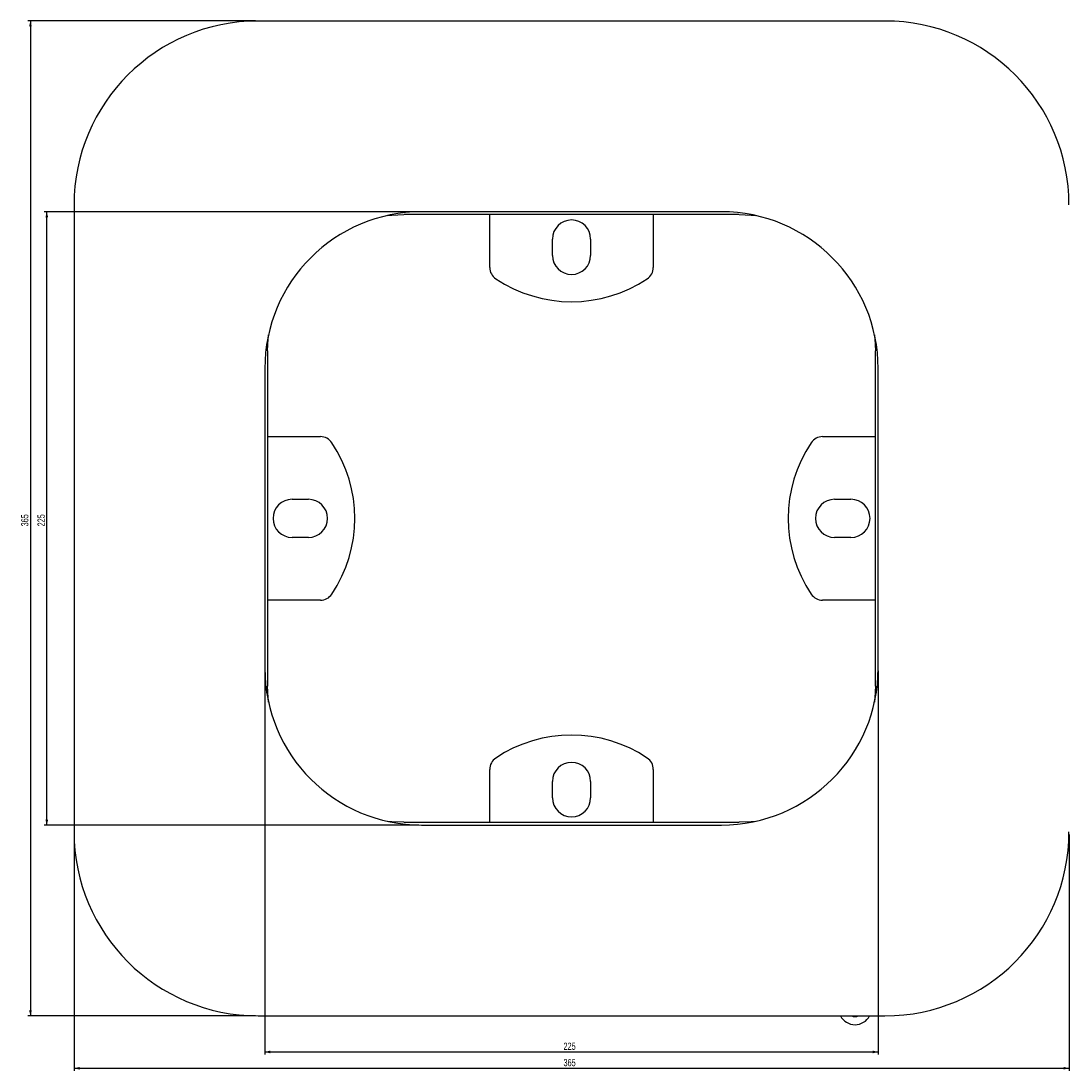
# Model space of a CAD drawing. Header units: millimetres. Extents: x 43 to 1070, y 32 to 1267.
# Tile 1 of 6: x 43 to 428, y 32 to 417. Entities that reach past the tile are written whole.
import ezdxf

# ---------------------------------------------------------------- set-up
doc = ezdxf.new("R2010")
doc.units = ezdxf.units.MM
doc.layers.add('FORMAT', color=7, linetype='Continuous')
doc.styles.add('SLDTEXTSTYLE0', font='TXT', dxfattribs={"width": 0.605})
doc.dimstyles.new('SLDDIMSTYLE0', dxfattribs={"dimtxt": 2.568319, "dimasz": 2, "dimexe": 0, "dimexo": 0.0625, "dimgap": 0.64208, "dimtad": 1, "dimrnd": 1e-09, "dimzin": 12, "dimdsep": 46, "dimtxsty": 'SLDTEXTSTYLE0', "dimsah": 1, "dimcen": 0.09, "dimadec": 0, "dimazin": 3, "dimtfac": 1, "dimtofl": 0, "dimtmove": 0, "dimatfit": 3, "dimfxl": 0, "dimfrac": 2, "dimtolj": 1, "dimtzin": 12, "dimarcsym": 0})

# ---------------------------------------------------------------- blocks, each defined once
blk = doc.blocks.new('_D_7')
at = {"layer": 'FORMAT'}
for p, q in [((129.36, 417.29), (45.86, 417.29)), ((46.85, 417.29), (46.85, 52.29)), ((129.36, 52.29), (45.86, 52.29))]:
    blk.add_line(p, q, dxfattribs=at)
for points in [[(46.85, 417.29), (46.35, 415.29), (47.35, 415.29)], [(46.85, 52.29), (47.35, 54.29), (46.35, 54.29)]]:
    blk.add_solid(points, dxfattribs=at)
at = {"layer": 'FORMAT', "insert": (43.44, 231.85), "char_height": 2.646, "attachment_point": 1, "rotation": 90, "style": 'SLDTEXTSTYLE0'}
blk.add_mtext('365', dxfattribs=at)
blk = doc.blocks.new('_D_8')
at = {"layer": 'FORMAT'}
for p, q in [((62.85, 118.8), (62.85, 32.04)), ((427.85, 118.8), (427.85, 32.04)), ((62.85, 33.03), (427.85, 33.03))]:
    blk.add_line(p, q, dxfattribs=at)
for points in [[(62.85, 33.03), (64.85, 32.53), (64.85, 33.53)], [(427.85, 33.03), (425.85, 33.53), (425.85, 32.53)]]:
    blk.add_solid(points, dxfattribs=at)
at = {"layer": 'FORMAT', "insert": (242.41, 36.44), "char_height": 2.646, "attachment_point": 1, "style": 'SLDTEXTSTYLE0'}
blk.add_mtext('365', dxfattribs=at)
blk = doc.blocks.new('_D_9')
at = {"layer": 'FORMAT'}
for p, q in [((132.85, 178.8), (132.85, 38.04)), ((357.85, 178.8), (357.85, 38.04)), ((132.85, 39.03), (357.85, 39.03))]:
    blk.add_line(p, q, dxfattribs=at)
for points in [[(132.85, 39.03), (134.85, 38.53), (134.85, 39.53)], [(357.85, 39.03), (355.85, 39.53), (355.85, 38.53)]]:
    blk.add_solid(points, dxfattribs=at)
at = {"layer": 'FORMAT', "insert": (242.41, 42.44), "char_height": 2.646, "attachment_point": 1, "style": 'SLDTEXTSTYLE0'}
blk.add_mtext('225', dxfattribs=at)
blk = doc.blocks.new('_D_10')
at = {"layer": 'FORMAT'}
for p, q in [((189.36, 347.29), (51.86, 347.29)), ((52.85, 122.29), (52.85, 347.29)), ((189.36, 122.29), (51.86, 122.29))]:
    blk.add_line(p, q, dxfattribs=at)
for points in [[(52.85, 347.29), (52.35, 345.29), (53.35, 345.29)], [(52.85, 122.29), (53.35, 124.29), (52.35, 124.29)]]:
    blk.add_solid(points, dxfattribs=at)
at = {"layer": 'FORMAT', "insert": (49.44, 231.85), "char_height": 2.646, "attachment_point": 1, "rotation": 90, "style": 'SLDTEXTSTYLE0'}
blk.add_mtext('225', dxfattribs=at)

msp = doc.modelspace()

# ---------------------------------------------------------------- linework, layer by layer
at = {"color": 7, "linetype": 'Continuous', "lineweight": 25}
for p, q in [((360.346, 417.287), (130.346, 417.287)), ((62.846, 349.787), (62.846, 119.787)), ((300.346, 347.287), (190.346, 347.287)), ((306.846, 346.287), (183.846, 346.287)), ((215.346, 326.871), (215.346, 346.287)), ((275.346, 346.287), (275.346, 326.871)), ((238.346, 331.287), (238.346, 337.287)), ((252.346, 337.287), (252.346, 331.287)), ((133.846, 296.287), (133.846, 173.287)), ((356.846, 173.287), (356.846, 296.287)), ((132.846, 289.787), (132.846, 179.787)), ((357.846, 179.787), (357.846, 289.787)), ((133.846, 264.787), (153.263, 264.787)), ((337.43, 264.787), (356.846, 264.787)), ((142.846, 241.787), (148.846, 241.787)), ((341.846, 241.787), (347.846, 241.787)), ((148.846, 227.787), (142.846, 227.787)), ((347.846, 227.787), (341.846, 227.787)), ((153.263, 204.787), (133.846, 204.787)), ((356.846, 204.787), (337.43, 204.787)), ((215.346, 123.287), (215.346, 142.704)), ((275.346, 142.704), (275.346, 123.287)), ((238.346, 132.287), (238.346, 138.287)), ((252.346, 138.287), (252.346, 132.287)), ((183.846, 123.287), (306.846, 123.287)), ((190.346, 122.287), (300.346, 122.287)), ((130.346, 52.287), (360.346, 52.287))]:
    msp.add_line(p, q, dxfattribs=at)
at = {"color": 7, "linetype": 'Continuous', "lineweight": 25, "flags": 128}
for points in [[(177.982, 345.942), (179.488, 346.097), (183.846, 346.287)], [(306.846, 346.287), (311.204, 346.097), (312.711, 345.942)], [(133.846, 296.287), (134.036, 300.645), (134.191, 302.152)], [(356.501, 302.152), (356.656, 300.645), (356.846, 296.287)], [(134.191, 167.423), (134.036, 168.93), (133.846, 173.287)], [(356.846, 173.287), (356.656, 168.93), (356.501, 167.423)], [(183.846, 123.287), (179.488, 123.478), (177.982, 123.632)], [(312.711, 123.632), (311.204, 123.478), (306.846, 123.287)]]:
    msp.add_lwpolyline(points, dxfattribs=at)
at = {"color": 7, "linetype": 'Continuous', "lineweight": 25}
for centre, radius, start, end in [((130.346, 349.787), 67.5, 90, 180), ((360.346, 349.787), 67.5, 0, 90), ((190.346, 289.787), 57.5, 90, 180), ((300.346, 289.787), 57.5, 0, 90), ((245.346, 337.287), 7, 0, 180), ((245.346, 331.287), 7, 180, 0), ((220.346, 326.871), 5, 180, 236.25101), ((270.346, 326.871), 5, 303.74899, 0), ((245.346, 364.287), 50, 236.25101, 303.74899), ((153.263, 259.787), 5, 33.74899, 90), ((115.846, 234.787), 50, 326.25101, 33.74899), ((374.846, 234.787), 50, 146.25101, 213.74899), ((337.43, 259.787), 5, 90, 146.25101), ((142.846, 234.787), 7, 90, 270), ((148.846, 234.787), 7, 270, 90), ((341.846, 234.787), 7, 90, 270), ((347.846, 234.787), 7, 270, 90), ((153.263, 209.787), 5, 270, 326.25101), ((337.43, 209.787), 5, 213.74899, 270), ((190.346, 179.787), 57.5, 180, 270), ((300.346, 179.787), 57.5, 270, 0), ((245.346, 105.287), 50, 56.25101, 123.74899), ((220.346, 142.704), 5, 123.74899, 180), ((270.346, 142.704), 5, 0, 56.25101), ((245.346, 138.287), 7, 0, 180), ((245.346, 132.287), 7, 180, 0), ((130.346, 119.787), 67.5, 180, 270), ((360.346, 119.787), 67.5, 270, 0), ((349.346, 55.026), 6, 207.15752, 332.84248), ((349.346, 55.026), 3, 245.90596, 294.09404)]:
    msp.add_arc(centre, radius, start, end, dxfattribs=at)

# ---------------------------------------------------------------- dimensions: what is measured, and where the dimension line sits
at = {"layer": 'FORMAT'}
for base, p1, p2, angle, picture, middle in [((46.846, 52.287), (130.346, 417.287), (130.346, 52.287), 90, '_D_7', (46.846, 234.787)), ((52.846, 347.287), (190.346, 122.287), (190.346, 347.287), 90, '_D_10', (52.846, 234.787)), ((427.846, 33.026), (62.846, 119.787), (427.846, 119.787), 0, '_D_8', (245.346, 33.026))]:
    dim = msp.add_linear_dim(base=base, p1=p1, p2=p2, angle=angle, dimstyle='SLDDIMSTYLE0', dxfattribs=at)
    dim.commit()
    dim.dimension.update_dxf_attribs({"geometry": picture, "text_midpoint": middle, "dimtype": 160})
dim = msp.add_linear_dim(base=(357.846, 39.026), p1=(132.846, 179.787), p2=(357.846, 179.787), dimstyle='SLDDIMSTYLE0', dxfattribs=at)
dim.commit()
dim.dimension.update_dxf_attribs({"geometry": '_D_9', "text_midpoint": (245.346, 39.026), "dimtype": 160})

doc.saveas('drawing.dxf')
